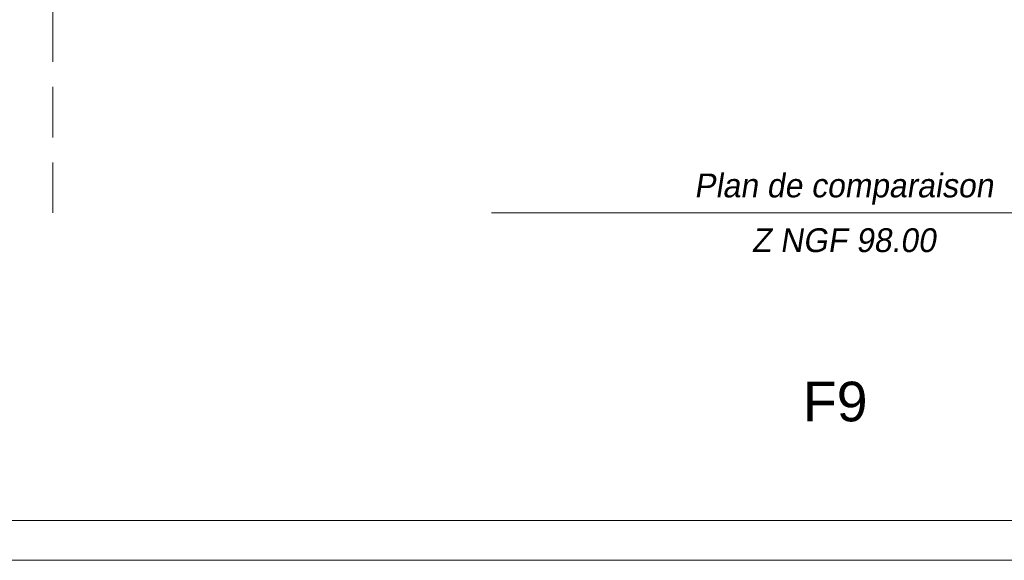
# Model space of a CAD drawing. Extents: x 1304067 to 1304684, y 94 to 123.
# Tile 21 of 57: x 1304266.28 to 1304278.69, y 93.62 to 100.44. Entities that reach past the tile are written whole.
import ezdxf
from ezdxf.enums import TextEntityAlignment as Align

# ---------------------------------------------------------------- set-up
doc = ezdxf.new("R2010")
doc.units = 0
doc.header["$LTSCALE"] = 0.1
doc.linetypes.add('CACHE', pattern=[9.525, 6.35, -3.175])
doc.layers.get('0').update_dxf_attribs({"lineweight": 9})
doc.layers.add('0_Cadre', color=7, linetype='Continuous', lineweight=9)
doc.layers.add('_Alti', color=115, linetype='Continuous', lineweight=9)
doc.styles.add('ECRITURE2', font='BKANT.TTF', dxfattribs={"width": 1.001, "oblique": 18})
doc.styles.get("Standard").update_dxf_attribs({"font": 'arial.ttf'})

msp = doc.modelspace()

# ---------------------------------------------------------------- linework, layer by layer
at = {"layer": '0_Cadre'}
msp.add_lwpolyline([(1304245.355, 123.32), (1304287.355, 123.32), (1304287.355, 93.62), (1304245.355, 93.62)], close=True, dxfattribs=at)
msp.add_lwpolyline([(1304247.155, 94.12), (1304286.055, 94.12, 0.414214), (1304286.855, 94.92), (1304286.855, 122.02, 0.414214), (1304286.055, 122.82), (1304247.155, 122.82, 0.414214), (1304246.355, 122.02), (1304246.355, 94.92, 0.414214)], format="xyb", close=True, dxfattribs=at)
at = {"layer": '0_Cadre', "linetype": 'CACHE', "flags": 128}
msp.add_lwpolyline([(1304266.702, 98), (1304266.702, 115.096)], dxfattribs=at)
at = {"layer": '_Alti'}
msp.add_line((1304272.228, 98), (1304280.787, 98), dxfattribs=at)

# ---------------------------------------------------------------- texts
msp.add_text('F9', height=0.5).set_placement((1304276.154, 95.372))
at = {"layer": '_Alti', "style": 'ECRITURE2', "oblique": 9}
for s, p in [('Plan de comparaison', (1304276.667, 98.346)), ('Z NGF 98.00', (1304276.667, 97.656))]:
    msp.add_text(s, height=0.3, dxfattribs=at).set_placement(p, align=Align.MIDDLE_CENTER)

doc.saveas('drawing.dxf')
